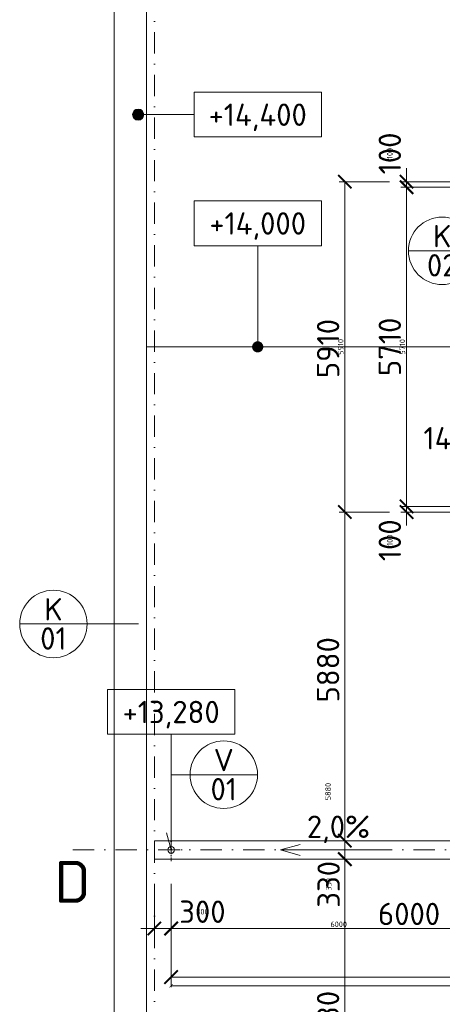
# Model space of a CAD drawing. Header units: millimetres. Extents: x -916886 to 3713765, y -2985421 to 1675785.
# Tile 87 of 256: x 3589 to 11155, y 192539 to 210153. Entities that reach past the tile are written whole.
import ezdxf
from ezdxf.enums import TextEntityAlignment as Align

# ---------------------------------------------------------------- set-up
doc = ezdxf.new("R2010")
doc.units = ezdxf.units.MM
doc.linetypes.add('CENTERX2', pattern=[101.6, 63.5, -12.7, 12.7, -12.7])
doc.linetypes.add('DASHDOT', pattern=[25.4, 12.7, -6.35, 0, -6.35])
doc.layers.get('Defpoints').update_dxf_attribs({"color": 8})
for name, color, linetype, lineweight in [('A99_N_kce-pohl', 1, 'Continuous', 9), ('A99_N_koty-200', 5, 'Continuous', 5), ('A99_N_koty-200 @ 200', 5, 'Continuous', 5), ('A99_N_koty-200 @ 50 (2)', 5, 'Continuous', 5), ('A99_N_koty-vysk', 160, 'Continuous', 9), ('A99_N_txt-popis-200', 240, 'Continuous', 5), ('A99_N_znaceni 200', 5, 'Continuous', 5), ('A99_S_osy', 1, 'CENTERX2', 5)]:
    doc.layers.add(name, color=color, linetype=linetype, lineweight=lineweight)
doc.styles.add('A99_kota', font='isocpeur.ttf', dxfattribs={"height": 2})
doc.styles.add('A99_popis', font='isocpeur.ttf')
doc.styles.add('ad_popis 100', font='isocpeur.ttf', dxfattribs={"height": 200})
doc.dimstyles.new('A99_kota_200 new', dxfattribs={"dimscale": 200, "dimtxt": 2, "dimasz": 1.2, "dimexe": 0.5, "dimexo": 1.5, "dimgap": 0.5, "dimtad": 1, "dimdec": 0, "dimzin": 3, "dimdsep": 46, "dimtxsty": 'A99_kota', "dimblk": 'ARCHTICK', "dimcen": 2.5, "dimazin": 2, "dimtfac": 0.75, "dimtdec": 0, "dimtix": 1, "dimtmove": 2, "dimatfit": 0, "dimfxl": 0, "dimtolj": 1, "dimtzin": 0, "dimlwd": 5, "dimlwe": 5, "dimarcsym": 0})

# ---------------------------------------------------------------- blocks, each defined once
blk = doc.blocks.new('_ArchTick')
at = {"color": 0, "linetype": 'ByBlock', "const_width": 0.15}
blk.add_lwpolyline([(-0.5, -0.5), (0.5, 0.5)], dxfattribs=at)
blk = doc.blocks.new('*D3053')
at = {"layer": 'A99_N_koty-200', "color": 0, "linetype": 'Continuous', "lineweight": 5, "transparency": 16777216}
for p, q in [((10210, 207255), (9310, 207255)), ((9410, 201345), (9410, 207255)), ((10210, 201345), (9310, 201345))]:
    blk.add_line(p, q, dxfattribs=at)
at = {"layer": 'Defpoints', "color": 0, "linetype": 'Continuous', "lineweight": 0, "transparency": 16777216}
for p in [(9410, 207255), (11930, 207255), (11930, 201345)]:
    blk.add_point(p, dxfattribs=at)
at = {"layer": 'A99_N_koty-200', "color": 0, "linetype": 'Continuous', "lineweight": 5, "transparency": 16777216, "xscale": 240, "yscale": 240, "zscale": 240}
for p, rotation in [((9410, 207255), 90), ((9410, 201345), 270)]:
    blk.add_blockref('_ArchTick', p, dxfattribs=dict(at, rotation=rotation))
at = {"layer": 'A99_N_koty-200', "color": 0, "linetype": 'Continuous', "transparency": 16777216, "insert": (9110, 204270), "char_height": 400, "attachment_point": 5, "rotation": 90, "style": 'A99_kota'}
blk.add_mtext('\\A1;5910', dxfattribs=at)
blk = doc.blocks.new('*D3054')
at = {"layer": 'A99_N_koty-200', "color": 0, "linetype": 'Continuous', "lineweight": 5, "transparency": 16777216}
for p, q in [((9610, 207255), (9385, 207255)), ((9410, 201345), (9410, 207255)), ((9610, 201345), (9385, 201345))]:
    blk.add_line(p, q, dxfattribs=at)
at = {"layer": 'Defpoints', "color": 0, "linetype": 'Continuous', "lineweight": 0, "transparency": 16777216}
for p in [(9410, 207255), (11930, 207255), (11930, 201345)]:
    blk.add_point(p, dxfattribs=at)
at = {"layer": 'A99_N_koty-200', "color": 0, "linetype": 'Continuous', "lineweight": 5, "transparency": 16777216, "xscale": 60, "yscale": 60, "zscale": 60}
for p, rotation in [((9410, 207255), 90), ((9410, 201345), 270)]:
    blk.add_blockref('_ArchTick', p, dxfattribs=dict(at, rotation=rotation))
at = {"layer": 'A99_N_koty-200', "color": 0, "linetype": 'Continuous', "transparency": 16777216, "insert": (9335, 204300), "char_height": 100, "attachment_point": 5, "rotation": 90, "style": 'A99_kota'}
blk.add_mtext('\\A1;5910', dxfattribs=at)
blk = doc.blocks.new('*U47')
at = {"color": 0, "linetype": 'ByBlock'}
blk.add_line((0, -2), (-5, -2), dxfattribs=at)
blk.add_lwpolyline([(0, -4), (11.4, -4), (11.4, 0), (0, 0)], close=True, dxfattribs=at)
at = {"color": 0, "linetype": 'ByBlock', "ltscale": 200, "const_width": 0.5}
blk.add_lwpolyline([(-5.25, -2, -1), (-4.75, -2, -1)], format="xyb", close=True, dxfattribs=at)
at = {"color": 0, "linetype": 'ByBlock'}
blk.add_circle((-5, -2), 0.5, dxfattribs=at)
at = {"color": 0, "linetype": 'ByBlock', "style": 'A99_kota'}
for tag, p in [('VYSKA', (5.7, -2.241)), ('VYSKA_POPIS1', (5.7, -6.041)), ('VYSKA_POPIS2', (5.9, -9.541)), ('VYSKA_POPIS3', (5.9, -13.041))]:
    blk.add_attdef(tag, text='', height=2, dxfattribs=at).set_placement(p, align=Align.MIDDLE)
blk = doc.blocks.new('*U48')
at = {"color": 0, "linetype": 'ByBlock'}
blk.add_line((5.7, -4), (5.7, -13.05), dxfattribs=at)
blk.add_lwpolyline([(0, -4), (11.4, -4), (11.4, 0), (0, 0)], close=True, dxfattribs=at)
at = {"color": 0, "linetype": 'ByBlock', "ltscale": 200, "const_width": 0.5}
blk.add_lwpolyline([(5.7, -13.3, -1), (5.7, -12.8, -1)], format="xyb", close=True, dxfattribs=at)
at = {"color": 0, "linetype": 'ByBlock', "style": 'A99_kota'}
for tag, p in [('VYSKA', (5.7, -2.241)), ('VYSKA_POPIS1', (5.7, -6.041)), ('VYSKA_POPIS2', (5.9, -9.541)), ('VYSKA_POPIS3', (5.9, -13.041))]:
    blk.add_attdef(tag, text='', height=2, dxfattribs=at).set_placement(p, align=Align.MIDDLE)
blk = doc.blocks.new('*D3062')
at = {"layer": 'A99_N_koty-200', "color": 0, "linetype": 'Continuous', "lineweight": 5, "transparency": 16777216}
for p, q in [((10210, 201345), (9310, 201345)), ((9410, 195465), (9410, 201345)), ((9410, 195465), (9310, 195465))]:
    blk.add_line(p, q, dxfattribs=at)
at = {"layer": 'Defpoints', "color": 0, "linetype": 'Continuous', "lineweight": 0, "transparency": 16777216}
for p in [(9410, 201345), (11955, 201345), (9410, 195465)]:
    blk.add_point(p, dxfattribs=at)
at = {"layer": 'A99_N_koty-200', "color": 0, "linetype": 'Continuous', "lineweight": 5, "transparency": 16777216, "xscale": 240, "yscale": 240, "zscale": 240}
for p, rotation in [((9410, 201345), 89.9999999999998), ((9410, 195465), 269.9999999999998)]:
    blk.add_blockref('_ArchTick', p, dxfattribs=dict(at, rotation=rotation))
at = {"layer": 'A99_N_koty-200', "color": 0, "linetype": 'Continuous', "transparency": 16777216, "insert": (9110, 198522.5), "char_height": 400, "attachment_point": 5, "rotation": 90, "style": 'A99_kota'}
blk.add_mtext('\\A1;5880', dxfattribs=at)
blk = doc.blocks.new('*D3063')
at = {"layer": 'A99_N_koty-200', "color": 0, "linetype": 'Continuous', "lineweight": 5, "transparency": 16777216}
for p, q in [((9610, 201345), (9385, 201345)), ((9410, 195465), (9410, 201345)), ((9410, 195465), (9385, 195465))]:
    blk.add_line(p, q, dxfattribs=at)
at = {"layer": 'Defpoints', "color": 0, "linetype": 'Continuous', "lineweight": 0, "transparency": 16777216}
for p in [(9410, 201345), (11955, 201345), (9410, 195465)]:
    blk.add_point(p, dxfattribs=at)
at = {"layer": 'A99_N_koty-200', "color": 0, "linetype": 'Continuous', "lineweight": 5, "transparency": 16777216, "xscale": 60, "yscale": 60, "zscale": 60}
for p, rotation in [((9410, 201345), 89.9999999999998), ((9410, 195465), 269.9999999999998)]:
    blk.add_blockref('_ArchTick', p, dxfattribs=dict(at, rotation=rotation))
at = {"layer": 'A99_N_koty-200', "color": 0, "linetype": 'Continuous', "transparency": 16777216, "insert": (9110, 196345), "char_height": 100, "attachment_point": 5, "rotation": 90, "style": 'A99_kota'}
blk.add_mtext('\\A1;5880', dxfattribs=at)
blk = doc.blocks.new('*D3065')
at = {"layer": 'A99_N_koty-200', "color": 0, "linetype": 'Continuous', "lineweight": 5, "transparency": 16777216}
for p, q in [((11315, 207155), (10415, 207155)), ((10515, 207155), (10515, 201445)), ((11315, 201445), (10415, 201445))]:
    blk.add_line(p, q, dxfattribs=at)
at = {"layer": 'Defpoints', "color": 0, "linetype": 'Continuous', "lineweight": 0, "transparency": 16777216}
for p in [(11790, 207155), (10515, 201445), (11930, 201445)]:
    blk.add_point(p, dxfattribs=at)
at = {"layer": 'A99_N_koty-200', "color": 0, "linetype": 'Continuous', "lineweight": 5, "transparency": 16777216, "xscale": 240, "yscale": 240, "zscale": 240}
for p, rotation in [((10515, 207155), 90), ((10515, 201445), 270)]:
    blk.add_blockref('_ArchTick', p, dxfattribs=dict(at, rotation=rotation))
at = {"layer": 'A99_N_koty-200', "color": 0, "linetype": 'Continuous', "transparency": 16777216, "insert": (10215, 204300), "char_height": 400, "attachment_point": 5, "rotation": 90, "style": 'A99_kota'}
blk.add_mtext('\\A1;5710', dxfattribs=at)
blk = doc.blocks.new('*D3066')
at = {"layer": 'A99_N_koty-200', "color": 0, "linetype": 'Continuous', "lineweight": 5, "transparency": 16777216}
for p, q in [((10715, 207155), (10490, 207155)), ((10515, 207155), (10515, 201445)), ((10715, 201445), (10490, 201445))]:
    blk.add_line(p, q, dxfattribs=at)
at = {"layer": 'Defpoints', "color": 0, "linetype": 'Continuous', "lineweight": 0, "transparency": 16777216}
for p in [(11790, 207155), (10515, 201445), (11930, 201445)]:
    blk.add_point(p, dxfattribs=at)
at = {"layer": 'A99_N_koty-200', "color": 0, "linetype": 'Continuous', "lineweight": 5, "transparency": 16777216, "xscale": 60, "yscale": 60, "zscale": 60}
for p, rotation in [((10515, 207155), 90), ((10515, 201445), 270)]:
    blk.add_blockref('_ArchTick', p, dxfattribs=dict(at, rotation=rotation))
at = {"layer": 'A99_N_koty-200', "color": 0, "linetype": 'Continuous', "transparency": 16777216, "insert": (10440, 204300), "char_height": 100, "attachment_point": 5, "rotation": 90, "style": 'A99_kota'}
blk.add_mtext('\\A1;5710', dxfattribs=at)
blk = doc.blocks.new('*D3068')
at = {"layer": 'A99_N_koty-200', "color": 0, "linetype": 'Continuous', "lineweight": 5, "transparency": 16777216}
for p, q in [((10515, 201445), (10515, 201685)), ((11315, 201445), (10415, 201445)), ((11315, 201345), (10415, 201345)), ((10515, 201445), (10515, 201345)), ((10515, 201345), (10515, 201105))]:
    blk.add_line(p, q, dxfattribs=at)
at = {"layer": 'Defpoints', "color": 0, "linetype": 'Continuous', "lineweight": 0, "transparency": 16777216}
for p in [(10515, 201345), (11930, 201445), (11930, 201345)]:
    blk.add_point(p, dxfattribs=at)
at = {"layer": 'A99_N_koty-200', "color": 0, "linetype": 'Continuous', "lineweight": 5, "transparency": 16777216, "xscale": 240, "yscale": 240, "zscale": 240}
for p, rotation in [((10515, 201445), 270), ((10515, 201345), 90)]:
    blk.add_blockref('_ArchTick', p, dxfattribs=dict(at, rotation=rotation))
at = {"layer": 'A99_N_koty-200', "color": 0, "linetype": 'Continuous', "transparency": 16777216, "insert": (10215, 200840), "char_height": 400, "attachment_point": 5, "rotation": 90, "style": 'A99_kota'}
blk.add_mtext('\\A1;100', dxfattribs=at)
blk = doc.blocks.new('*D3069')
at = {"layer": 'A99_N_koty-200', "color": 0, "linetype": 'Continuous', "lineweight": 5, "transparency": 16777216}
for p, q in [((10715, 201445), (10490, 201445)), ((10715, 201345), (10490, 201345)), ((10515, 201445), (10515, 201505)), ((10515, 201445), (10515, 201345)), ((10515, 201345), (10515, 201285))]:
    blk.add_line(p, q, dxfattribs=at)
at = {"layer": 'Defpoints', "color": 0, "linetype": 'Continuous', "lineweight": 0, "transparency": 16777216}
for p in [(10515, 201345), (11930, 201445), (11930, 201345)]:
    blk.add_point(p, dxfattribs=at)
at = {"layer": 'A99_N_koty-200', "color": 0, "linetype": 'Continuous', "lineweight": 5, "transparency": 16777216, "xscale": 60, "yscale": 60, "zscale": 60}
for p, rotation in [((10515, 201445), 270), ((10515, 201345), 90)]:
    blk.add_blockref('_ArchTick', p, dxfattribs=dict(at, rotation=rotation))
at = {"layer": 'A99_N_koty-200', "color": 0, "linetype": 'Continuous', "transparency": 16777216, "insert": (10215, 200840), "char_height": 100, "attachment_point": 5, "rotation": 90, "style": 'A99_kota'}
blk.add_mtext('\\A1;100', dxfattribs=at)
blk = doc.blocks.new('*D3071')
at = {"layer": 'A99_N_koty-200', "color": 0, "linetype": 'Continuous', "lineweight": 5, "transparency": 16777216}
for p, q in [((10515, 207255), (10515, 207495)), ((11315, 207255), (10415, 207255)), ((11315, 207155), (10415, 207155)), ((10515, 207155), (10515, 207255)), ((10515, 207155), (10515, 206915))]:
    blk.add_line(p, q, dxfattribs=at)
at = {"layer": 'Defpoints', "color": 0, "linetype": 'Continuous', "lineweight": 0, "transparency": 16777216}
for p in [(10515, 207255), (11790, 207155), (11930, 207255)]:
    blk.add_point(p, dxfattribs=at)
at = {"layer": 'A99_N_koty-200', "color": 0, "linetype": 'Continuous', "lineweight": 5, "transparency": 16777216, "xscale": 240, "yscale": 240, "zscale": 240}
for p, rotation in [((10515, 207255), 270), ((10515, 207155), 90)]:
    blk.add_blockref('_ArchTick', p, dxfattribs=dict(at, rotation=rotation))
at = {"layer": 'A99_N_koty-200', "color": 0, "linetype": 'Continuous', "transparency": 16777216, "insert": (10215, 207760), "char_height": 400, "attachment_point": 5, "rotation": 90, "style": 'A99_kota'}
blk.add_mtext('\\A1;100', dxfattribs=at)
blk = doc.blocks.new('*D3072')
at = {"layer": 'A99_N_koty-200', "color": 0, "linetype": 'Continuous', "lineweight": 5, "transparency": 16777216}
for p, q in [((10715, 207255), (10490, 207255)), ((10715, 207155), (10490, 207155)), ((10515, 207255), (10515, 207315)), ((10515, 207155), (10515, 207255)), ((10515, 207155), (10515, 207095))]:
    blk.add_line(p, q, dxfattribs=at)
at = {"layer": 'Defpoints', "color": 0, "linetype": 'Continuous', "lineweight": 0, "transparency": 16777216}
for p in [(10515, 207255), (11790, 207155), (11930, 207255)]:
    blk.add_point(p, dxfattribs=at)
at = {"layer": 'A99_N_koty-200', "color": 0, "linetype": 'Continuous', "lineweight": 5, "transparency": 16777216, "xscale": 60, "yscale": 60, "zscale": 60}
for p, rotation in [((10515, 207255), 270), ((10515, 207155), 90)]:
    blk.add_blockref('_ArchTick', p, dxfattribs=dict(at, rotation=rotation))
at = {"layer": 'A99_N_koty-200', "color": 0, "linetype": 'Continuous', "transparency": 16777216, "insert": (10215, 207760), "char_height": 100, "attachment_point": 5, "rotation": 90, "style": 'A99_kota'}
blk.add_mtext('\\A1;100', dxfattribs=at)
blk = doc.blocks.new('*D3116')
at = {"layer": 'A99_N_koty-200', "color": 0, "linetype": 'Continuous', "lineweight": 5, "transparency": 16777216}
for p, q in [((11790, 202365), (11790, 202465)), ((11930, 202365), (11930, 202465)), ((11790, 202365), (11550, 202365)), ((11790, 202365), (11930, 202365)), ((11930, 202365), (12170, 202365))]:
    blk.add_line(p, q, dxfattribs=at)
at = {"layer": 'Defpoints', "color": 0, "linetype": 'Continuous', "lineweight": 0, "transparency": 16777216}
for p in [(11790, 202365), (11930, 202365), (11930, 202365)]:
    blk.add_point(p, dxfattribs=at)
at = {"layer": 'A99_N_koty-200', "color": 0, "linetype": 'Continuous', "lineweight": 5, "transparency": 16777216, "xscale": 240, "yscale": 240, "zscale": 240}
blk.add_blockref('_ArchTick', (11790, 202365), dxfattribs=at)
at = {"layer": 'A99_N_koty-200', "color": 0, "linetype": 'Continuous', "lineweight": 5, "transparency": 16777216, "xscale": 240, "yscale": 240, "zscale": 240, "rotation": 180}
blk.add_blockref('_ArchTick', (11930, 202365), dxfattribs=at)
at = {"layer": 'A99_N_koty-200', "color": 0, "linetype": 'Continuous', "transparency": 16777216, "insert": (11205, 202665), "char_height": 400, "attachment_point": 5, "style": 'A99_kota'}
blk.add_mtext('\\A1;140', dxfattribs=at)
blk = doc.blocks.new('*D3117')
at = {"layer": 'A99_N_koty-200', "color": 0, "linetype": 'Continuous', "lineweight": 5, "transparency": 16777216}
for p, q in [((11790, 202365), (11790, 202390)), ((11930, 202365), (11930, 202390)), ((11790, 202365), (11730, 202365)), ((11790, 202365), (11930, 202365)), ((11930, 202365), (11990, 202365))]:
    blk.add_line(p, q, dxfattribs=at)
at = {"layer": 'Defpoints', "color": 0, "linetype": 'Continuous', "lineweight": 0, "transparency": 16777216}
for p in [(11790, 202365), (11930, 202365), (11930, 202365)]:
    blk.add_point(p, dxfattribs=at)
at = {"layer": 'A99_N_koty-200', "color": 0, "linetype": 'Continuous', "lineweight": 5, "transparency": 16777216, "xscale": 60, "yscale": 60, "zscale": 60}
blk.add_blockref('_ArchTick', (11790, 202365), dxfattribs=at)
at = {"layer": 'A99_N_koty-200', "color": 0, "linetype": 'Continuous', "lineweight": 5, "transparency": 16777216, "xscale": 60, "yscale": 60, "zscale": 60, "rotation": 180}
blk.add_blockref('_ArchTick', (11930, 202365), dxfattribs=at)
at = {"layer": 'A99_N_koty-200', "color": 0, "linetype": 'Continuous', "transparency": 16777216, "insert": (12410, 202665), "char_height": 100, "attachment_point": 5, "style": 'A99_kota'}
blk.add_mtext('\\A1;140', dxfattribs=at)
blk = doc.blocks.new('*U62')
at = {"color": 0, "linetype": 'ByBlock'}
for p, q in [((5.7, -4), (5.7, -14.35)), ((5.7, -14.35), (5.286, -12.805))]:
    blk.add_line(p, q, dxfattribs=at)
blk.add_lwpolyline([(0, -4), (11.4, -4), (11.4, 0), (0, 0)], close=True, dxfattribs=at)
at = {"color": 0, "linetype": 'ByBlock', "style": 'A99_kota'}
for tag, p in [('VYSKA', (5.7, -2.241)), ('VYSKA_POPIS1', (5.7, -6.041)), ('VYSKA_POPIS2', (5.9, -9.541)), ('VYSKA_POPIS3', (5.9, -13.041))]:
    blk.add_attdef(tag, text='', height=2, dxfattribs=at).set_placement(p, align=Align.MIDDLE)
blk = doc.blocks.new('*D3558')
at = {"layer": 'A99_N_koty-200', "color": 0, "linetype": 'Continuous', "lineweight": 5, "transparency": 16777216}
for p, q in [((6000, 194695), (6000, 193795)), ((6300, 194695), (6300, 193795)), ((6000, 193895), (5760, 193895)), ((6000, 193895), (6300, 193895)), ((6300, 193895), (6540, 193895))]:
    blk.add_line(p, q, dxfattribs=at)
at = {"layer": 'Defpoints', "color": 0, "linetype": 'Continuous', "lineweight": 0, "transparency": 16777216}
for p in [(6000, 195180), (6300, 195300), (6300, 193895)]:
    blk.add_point(p, dxfattribs=at)
at = {"layer": 'A99_N_koty-200', "color": 0, "linetype": 'Continuous', "lineweight": 5, "transparency": 16777216, "xscale": 240, "yscale": 240, "zscale": 240}
blk.add_blockref('_ArchTick', (6000, 193895), dxfattribs=at)
at = {"layer": 'A99_N_koty-200', "color": 0, "linetype": 'Continuous', "lineweight": 5, "transparency": 16777216, "xscale": 240, "yscale": 240, "zscale": 240, "rotation": 180}
blk.add_blockref('_ArchTick', (6300, 193895), dxfattribs=at)
at = {"layer": 'A99_N_koty-200', "color": 0, "linetype": 'Continuous', "transparency": 16777216, "insert": (6860, 194195), "char_height": 400, "attachment_point": 5, "style": 'A99_kota'}
blk.add_mtext('\\A1;300', dxfattribs=at)
blk = doc.blocks.new('*D3559')
at = {"layer": 'A99_N_koty-200', "color": 0, "linetype": 'Continuous', "lineweight": 5, "transparency": 16777216}
for p, q in [((6000, 194095), (6000, 193870)), ((6300, 194095), (6300, 193870)), ((6000, 193895), (5940, 193895)), ((6000, 193895), (6300, 193895)), ((6300, 193895), (6360, 193895))]:
    blk.add_line(p, q, dxfattribs=at)
at = {"layer": 'Defpoints', "color": 0, "linetype": 'Continuous', "lineweight": 0, "transparency": 16777216}
for p in [(6000, 195180), (6300, 195300), (6300, 193895)]:
    blk.add_point(p, dxfattribs=at)
at = {"layer": 'A99_N_koty-200', "color": 0, "linetype": 'Continuous', "lineweight": 5, "transparency": 16777216, "xscale": 60, "yscale": 60, "zscale": 60}
blk.add_blockref('_ArchTick', (6000, 193895), dxfattribs=at)
at = {"layer": 'A99_N_koty-200', "color": 0, "linetype": 'Continuous', "lineweight": 5, "transparency": 16777216, "xscale": 60, "yscale": 60, "zscale": 60, "rotation": 180}
blk.add_blockref('_ArchTick', (6300, 193895), dxfattribs=at)
at = {"layer": 'A99_N_koty-200', "color": 0, "linetype": 'Continuous', "transparency": 16777216, "insert": (6860, 194195), "char_height": 100, "attachment_point": 5, "style": 'A99_kota'}
blk.add_mtext('\\A1;300', dxfattribs=at)
blk = doc.blocks.new('*D3561')
at = {"layer": 'A99_N_koty-200', "color": 0, "linetype": 'Continuous', "lineweight": 5, "transparency": 16777216}
for p, q in [((6300, 193825), (6300, 192925)), ((18300, 193825), (18300, 192925)), ((6300, 193025), (18300, 193025))]:
    blk.add_line(p, q, dxfattribs=at)
at = {"layer": 'Defpoints', "color": 0, "linetype": 'Continuous', "lineweight": 0, "transparency": 16777216}
for p in [(6300, 195300), (18300, 195300), (18300, 193025)]:
    blk.add_point(p, dxfattribs=at)
at = {"layer": 'A99_N_koty-200', "color": 0, "linetype": 'Continuous', "lineweight": 5, "transparency": 16777216, "xscale": 240, "yscale": 240, "zscale": 240, "rotation": 180}
blk.add_blockref('_ArchTick', (6300, 193025), dxfattribs=at)
at = {"layer": 'A99_N_koty-200', "color": 0, "linetype": 'Continuous', "lineweight": 5, "transparency": 16777216, "xscale": 240, "yscale": 240, "zscale": 240}
blk.add_blockref('_ArchTick', (18300, 193025), dxfattribs=at)
at = {"layer": 'A99_N_koty-200', "color": 0, "linetype": 'Continuous', "transparency": 16777216, "insert": (12300, 193325), "char_height": 400, "attachment_point": 5, "style": 'A99_kota'}
blk.add_mtext('\\A1;12000', dxfattribs=at)
blk = doc.blocks.new('*D3562')
at = {"layer": 'A99_N_koty-200', "color": 0, "linetype": 'Continuous', "lineweight": 5, "transparency": 16777216}
for p, q in [((6300, 193070), (6300, 192845)), ((18300, 193070), (18300, 192845)), ((6300, 192870), (18300, 192870))]:
    blk.add_line(p, q, dxfattribs=at)
at = {"layer": 'Defpoints', "color": 0, "linetype": 'Continuous', "lineweight": 0, "transparency": 16777216}
for p in [(6300, 195300), (18300, 195300), (18300, 192870)]:
    blk.add_point(p, dxfattribs=at)
at = {"layer": 'A99_N_koty-200', "color": 0, "linetype": 'Continuous', "lineweight": 5, "transparency": 16777216, "xscale": 60, "yscale": 60, "zscale": 60, "rotation": 180}
blk.add_blockref('_ArchTick', (6300, 192870), dxfattribs=at)
at = {"layer": 'A99_N_koty-200', "color": 0, "linetype": 'Continuous', "lineweight": 5, "transparency": 16777216, "xscale": 60, "yscale": 60, "zscale": 60}
blk.add_blockref('_ArchTick', (18300, 192870), dxfattribs=at)
at = {"layer": 'A99_N_koty-200', "color": 0, "linetype": 'Continuous', "transparency": 16777216, "insert": (12300, 192945), "char_height": 100, "attachment_point": 5, "style": 'A99_kota'}
blk.add_mtext('\\A1;12000', dxfattribs=at)
blk = doc.blocks.new('*D3564')
at = {"layer": 'A99_N_koty-200', "color": 0, "linetype": 'Continuous', "lineweight": 5, "transparency": 16777216}
for p, q in [((6300, 194390), (6300, 193795)), ((12300, 194390), (12300, 193795)), ((6300, 193895), (9940, 193895)), ((12300, 193895), (11180, 193895))]:
    blk.add_line(p, q, dxfattribs=at)
at = {"layer": 'Defpoints', "color": 0, "linetype": 'Continuous', "lineweight": 0, "transparency": 16777216}
for p in [(6300, 194690), (12300, 194690), (12300, 193895)]:
    blk.add_point(p, dxfattribs=at)
at = {"layer": 'A99_N_koty-200', "color": 0, "linetype": 'Continuous', "lineweight": 5, "transparency": 16777216, "xscale": 240, "yscale": 240, "zscale": 240, "rotation": 180}
blk.add_blockref('_ArchTick', (6300, 193895), dxfattribs=at)
at = {"layer": 'A99_N_koty-200', "color": 0, "linetype": 'Continuous', "lineweight": 5, "transparency": 16777216, "xscale": 240, "yscale": 240, "zscale": 240}
blk.add_blockref('_ArchTick', (12300, 193895), dxfattribs=at)
at = {"layer": 'A99_N_koty-200', "color": 0, "linetype": 'Continuous', "transparency": 16777216, "insert": (10560, 194155), "char_height": 400, "attachment_point": 5, "style": 'A99_kota'}
blk.add_mtext('\\A1;6000', dxfattribs=at)
blk = doc.blocks.new('*D3565')
at = {"layer": 'A99_N_koty-200', "color": 0, "linetype": 'Continuous', "lineweight": 5, "transparency": 16777216}
for p, q in [((6300, 194095), (6300, 193870)), ((12300, 194095), (12300, 193870)), ((6300, 193895), (12300, 193895))]:
    blk.add_line(p, q, dxfattribs=at)
at = {"layer": 'Defpoints', "color": 0, "linetype": 'Continuous', "lineweight": 0, "transparency": 16777216}
for p in [(6300, 194690), (12300, 194690), (12300, 193895)]:
    blk.add_point(p, dxfattribs=at)
at = {"layer": 'A99_N_koty-200', "color": 0, "linetype": 'Continuous', "lineweight": 5, "transparency": 16777216, "xscale": 60, "yscale": 60, "zscale": 60, "rotation": 180}
blk.add_blockref('_ArchTick', (6300, 193895), dxfattribs=at)
at = {"layer": 'A99_N_koty-200', "color": 0, "linetype": 'Continuous', "lineweight": 5, "transparency": 16777216, "xscale": 60, "yscale": 60, "zscale": 60}
blk.add_blockref('_ArchTick', (12300, 193895), dxfattribs=at)
at = {"layer": 'A99_N_koty-200', "color": 0, "linetype": 'Continuous', "transparency": 16777216, "insert": (9300, 193970), "char_height": 100, "attachment_point": 5, "style": 'A99_kota'}
blk.add_mtext('\\A1;6000', dxfattribs=at)
blk = doc.blocks.new('*U20')
at = {"color": 0, "linetype": 'ByBlock'}
blk.add_line((-3.02, 0), (3.02, 0), dxfattribs=at)
blk.add_circle((0, 0), 3.02, dxfattribs=at)
at = {"color": 0, "linetype": 'ByBlock', "style": 'A99_popis'}
for tag, p in [('KATEGORIE', (0, 1.31)), ('PRVEK', (0, -1.298))]:
    blk.add_attdef(tag, text='', height=2, dxfattribs=at).set_placement(p, align=Align.MIDDLE_CENTER)
blk = doc.blocks.new('*D4050')
at = {"layer": 'A99_N_koty-200', "color": 0, "linetype": 'Continuous', "lineweight": 5, "transparency": 16777216}
for p, q in [((9410, 195465), (9410, 195705)), ((9410, 195465), (9510, 195465)), ((9410, 195465), (9410, 195135)), ((9410, 195135), (9510, 195135)), ((9410, 195135), (9410, 194895))]:
    blk.add_line(p, q, dxfattribs=at)
at = {"layer": 'Defpoints', "color": 0, "linetype": 'Continuous', "lineweight": 0, "transparency": 16777216}
for p in [(9410, 195465), (9410, 195135), (9410, 195135)]:
    blk.add_point(p, dxfattribs=at)
at = {"layer": 'A99_N_koty-200', "color": 0, "linetype": 'Continuous', "lineweight": 5, "transparency": 16777216, "xscale": 240, "yscale": 240, "zscale": 240}
for p, rotation in [((9410, 195465), 270), ((9410, 195135), 90)]:
    blk.add_blockref('_ArchTick', p, dxfattribs=dict(at, rotation=rotation))
at = {"layer": 'A99_N_koty-200', "color": 0, "linetype": 'Continuous', "transparency": 16777216, "insert": (9120, 194685), "char_height": 400, "attachment_point": 5, "rotation": 90, "style": 'A99_kota'}
blk.add_mtext('\\A1;330', dxfattribs=at)
blk = doc.blocks.new('*D4051')
at = {"layer": 'A99_N_koty-200', "color": 0, "linetype": 'Continuous', "lineweight": 5, "transparency": 16777216}
for p, q in [((9410, 195465), (9410, 195525)), ((9410, 195465), (9435, 195465)), ((9410, 195465), (9410, 195135)), ((9410, 195135), (9435, 195135)), ((9410, 195135), (9410, 195075))]:
    blk.add_line(p, q, dxfattribs=at)
at = {"layer": 'Defpoints', "color": 0, "linetype": 'Continuous', "lineweight": 0, "transparency": 16777216}
for p in [(9410, 195465), (9410, 195135), (9410, 195135)]:
    blk.add_point(p, dxfattribs=at)
at = {"layer": 'A99_N_koty-200', "color": 0, "linetype": 'Continuous', "lineweight": 5, "transparency": 16777216, "xscale": 60, "yscale": 60, "zscale": 60}
for p, rotation in [((9410, 195465), 270), ((9410, 195135), 90)]:
    blk.add_blockref('_ArchTick', p, dxfattribs=dict(at, rotation=rotation))
at = {"layer": 'A99_N_koty-200', "color": 0, "linetype": 'Continuous', "transparency": 16777216, "insert": (9120, 194685), "char_height": 100, "attachment_point": 5, "rotation": 90, "style": 'A99_kota'}
blk.add_mtext('\\A1;330', dxfattribs=at)
blk = doc.blocks.new('*D4053')
at = {"layer": 'A99_N_koty-200', "color": 0, "linetype": 'Continuous', "lineweight": 5, "transparency": 16777216}
for p, q in [((9410, 195135), (9510, 195135)), ((9410, 195135), (9410, 189255)), ((9410, 189255), (9510, 189255))]:
    blk.add_line(p, q, dxfattribs=at)
at = {"layer": 'Defpoints', "color": 0, "linetype": 'Continuous', "lineweight": 0, "transparency": 16777216}
for p in [(9410, 195135), (9410, 189255), (9410, 189255)]:
    blk.add_point(p, dxfattribs=at)
at = {"layer": 'A99_N_koty-200', "color": 0, "linetype": 'Continuous', "lineweight": 5, "transparency": 16777216, "xscale": 240, "yscale": 240, "zscale": 240}
for p, rotation in [((9410, 195135), 90), ((9410, 189255), 270)]:
    blk.add_blockref('_ArchTick', p, dxfattribs=dict(at, rotation=rotation))
at = {"layer": 'A99_N_koty-200', "color": 0, "linetype": 'Continuous', "transparency": 16777216, "insert": (9110, 192195), "char_height": 400, "attachment_point": 5, "rotation": 90, "style": 'A99_kota'}
blk.add_mtext('\\A1;5880', dxfattribs=at)
blk = doc.blocks.new('*D4054')
at = {"layer": 'A99_N_koty-200', "color": 0, "linetype": 'Continuous', "lineweight": 5, "transparency": 16777216}
for p, q in [((9410, 195135), (9435, 195135)), ((9410, 195135), (9410, 189255)), ((9410, 189255), (9435, 189255))]:
    blk.add_line(p, q, dxfattribs=at)
at = {"layer": 'Defpoints', "color": 0, "linetype": 'Continuous', "lineweight": 0, "transparency": 16777216}
for p in [(9410, 195135), (9410, 189255), (9410, 189255)]:
    blk.add_point(p, dxfattribs=at)
at = {"layer": 'A99_N_koty-200', "color": 0, "linetype": 'Continuous', "lineweight": 5, "transparency": 16777216, "xscale": 60, "yscale": 60, "zscale": 60}
for p, rotation in [((9410, 195135), 90), ((9410, 189255), 270)]:
    blk.add_blockref('_ArchTick', p, dxfattribs=dict(at, rotation=rotation))
at = {"layer": 'A99_N_koty-200', "color": 0, "linetype": 'Continuous', "transparency": 16777216, "insert": (9335, 192195), "char_height": 100, "attachment_point": 5, "rotation": 90, "style": 'A99_kota'}
blk.add_mtext('\\A1;5880', dxfattribs=at)
blk = doc.blocks.new('*U4740')
at = {"layer": 'A99_N_koty-200 @ 200', "linetype": 'Continuous'}
dim = blk.add_linear_dim(base=(9410, 207255), p1=(11930, 201345), p2=(11930, 207255), angle=90, dimstyle='A99_kota_200 new', override={"dimscale": 200, "dimtix": 1, "dimtofl": 1, "dimtmove": 2, "dimatfit": 0}, dxfattribs=at)
dim.commit()
dim.dimension.update_dxf_attribs({"geometry": '*D3053', "text_midpoint": (9110, 204270), "dimtype": 128})
at = {"layer": 'A99_N_koty-200 @ 50 (2)', "linetype": 'Continuous'}
dim = blk.add_linear_dim(base=(9410, 207255), p1=(11930, 201345), p2=(11930, 207255), angle=90, dimstyle='A99_kota_200 new', override={"dimscale": 50, "dimtix": 1, "dimtofl": 1, "dimtmove": 2, "dimatfit": 0}, dxfattribs=at)
dim.commit()
dim.dimension.update_dxf_attribs({"geometry": '*D3054', "text_midpoint": (9335, 204300)})
blk = doc.blocks.new('*U4743')
at = {"layer": 'A99_N_koty-200 @ 200', "linetype": 'Continuous'}
dim = blk.add_linear_dim(base=(9410, 201345), p1=(9410, 195465), p2=(11955, 201345), angle=90, dimstyle='A99_kota_200 new', override={"dimscale": 200, "dimtix": 1, "dimtofl": 1, "dimtmove": 2, "dimatfit": 0}, dxfattribs=at)
dim.commit()
dim.dimension.update_dxf_attribs({"geometry": '*D3062', "text_midpoint": (9110, 198522.5), "dimtype": 128})
at = {"layer": 'A99_N_koty-200 @ 50 (2)', "linetype": 'Continuous'}
dim = blk.add_linear_dim(base=(9410, 201345), p1=(9410, 195465), p2=(11955, 201345), angle=90, dimstyle='A99_kota_200 new', override={"dimscale": 50, "dimtix": 1, "dimtofl": 1, "dimtmove": 2, "dimatfit": 0}, dxfattribs=at)
dim.commit()
dim.dimension.update_dxf_attribs({"geometry": '*D3063', "text_midpoint": (9110, 196345), "dimtype": 128})
blk = doc.blocks.new('*U4744')
at = {"layer": 'A99_N_koty-200 @ 200', "linetype": 'Continuous'}
dim = blk.add_linear_dim(base=(10515, 201445), p1=(11790, 207155), p2=(11930, 201445), angle=90, dimstyle='A99_kota_200 new', override={"dimscale": 200, "dimtix": 1, "dimtofl": 1, "dimtmove": 2, "dimatfit": 0}, dxfattribs=at)
dim.commit()
dim.dimension.update_dxf_attribs({"geometry": '*D3065', "text_midpoint": (10215, 204300)})
at = {"layer": 'A99_N_koty-200 @ 50 (2)', "linetype": 'Continuous'}
dim = blk.add_linear_dim(base=(10515, 201445), p1=(11790, 207155), p2=(11930, 201445), angle=90, dimstyle='A99_kota_200 new', override={"dimscale": 50, "dimtix": 1, "dimtofl": 1, "dimtmove": 2, "dimatfit": 0}, dxfattribs=at)
dim.commit()
dim.dimension.update_dxf_attribs({"geometry": '*D3066', "text_midpoint": (10440, 204300)})
blk = doc.blocks.new('*U4745')
at = {"layer": 'A99_N_koty-200 @ 200', "linetype": 'Continuous'}
dim = blk.add_linear_dim(base=(10515, 201345), p1=(11930, 201445), p2=(11930, 201345), angle=90, dimstyle='A99_kota_200 new', override={"dimscale": 200, "dimtix": 1, "dimtofl": 1, "dimtmove": 2, "dimatfit": 0}, dxfattribs=at)
dim.commit()
dim.dimension.update_dxf_attribs({"geometry": '*D3068', "text_midpoint": (10215, 200840), "dimtype": 128})
at = {"layer": 'A99_N_koty-200 @ 50 (2)', "linetype": 'Continuous'}
dim = blk.add_linear_dim(base=(10515, 201345), p1=(11930, 201445), p2=(11930, 201345), angle=90, dimstyle='A99_kota_200 new', override={"dimscale": 50, "dimtix": 1, "dimtofl": 1, "dimtmove": 2, "dimatfit": 0}, dxfattribs=at)
dim.commit()
dim.dimension.update_dxf_attribs({"geometry": '*D3069', "text_midpoint": (10215, 200840), "dimtype": 128})
blk = doc.blocks.new('*U4746')
at = {"layer": 'A99_N_koty-200 @ 200', "linetype": 'Continuous'}
dim = blk.add_linear_dim(base=(10515, 207255), p1=(11790, 207155), p2=(11930, 207255), angle=270, dimstyle='A99_kota_200 new', override={"dimscale": 200, "dimtix": 1, "dimtofl": 1, "dimtmove": 2, "dimatfit": 0}, dxfattribs=at)
dim.commit()
dim.dimension.update_dxf_attribs({"geometry": '*D3071', "text_midpoint": (10215, 207760), "dimtype": 128})
at = {"layer": 'A99_N_koty-200 @ 50 (2)', "linetype": 'Continuous'}
dim = blk.add_linear_dim(base=(10515, 207255), p1=(11790, 207155), p2=(11930, 207255), angle=270, dimstyle='A99_kota_200 new', override={"dimscale": 50, "dimtix": 1, "dimtofl": 1, "dimtmove": 2, "dimatfit": 0}, dxfattribs=at)
dim.commit()
dim.dimension.update_dxf_attribs({"geometry": '*D3072', "text_midpoint": (10215, 207760), "dimtype": 128})
blk = doc.blocks.new('*U4761')
at = {"layer": 'A99_N_koty-200 @ 200', "linetype": 'Continuous'}
dim = blk.add_linear_dim(base=(11930, 202365), p1=(11790, 202365), p2=(11930, 202365), dimstyle='A99_kota_200 new', override={"dimscale": 200, "dimtix": 1, "dimtofl": 1, "dimtmove": 2, "dimatfit": 0}, dxfattribs=at)
dim.commit()
dim.dimension.update_dxf_attribs({"geometry": '*D3116', "text_midpoint": (11205, 202665), "dimtype": 128})
at = {"layer": 'A99_N_koty-200 @ 50 (2)', "linetype": 'Continuous'}
dim = blk.add_linear_dim(base=(11930, 202365), p1=(11790, 202365), p2=(11930, 202365), dimstyle='A99_kota_200 new', override={"dimscale": 50, "dimtix": 1, "dimtofl": 1, "dimtmove": 2, "dimatfit": 0}, dxfattribs=at)
dim.commit()
dim.dimension.update_dxf_attribs({"geometry": '*D3117', "text_midpoint": (12410, 202665), "dimtype": 128})
blk = doc.blocks.new('*U4870')
at = {"layer": 'A99_N_koty-200 @ 200', "linetype": 'Continuous'}
dim = blk.add_linear_dim(base=(6300, 193895), p1=(6000, 195180), p2=(6300, 195300), dimstyle='A99_kota_200 new', override={"dimscale": 200, "dimtix": 1, "dimtofl": 1, "dimtmove": 2, "dimatfit": 0}, dxfattribs=at)
dim.commit()
dim.dimension.update_dxf_attribs({"geometry": '*D3558', "text_midpoint": (6860, 194195), "dimtype": 128})
at = {"layer": 'A99_N_koty-200 @ 50 (2)', "linetype": 'Continuous'}
dim = blk.add_linear_dim(base=(6300, 193895), p1=(6000, 195180), p2=(6300, 195300), dimstyle='A99_kota_200 new', override={"dimscale": 50, "dimtix": 1, "dimtofl": 1, "dimtmove": 2, "dimatfit": 0}, dxfattribs=at)
dim.commit()
dim.dimension.update_dxf_attribs({"geometry": '*D3559', "text_midpoint": (6860, 194195), "dimtype": 128})
blk = doc.blocks.new('*U4871')
at = {"layer": 'A99_N_koty-200 @ 200', "linetype": 'Continuous'}
dim = blk.add_linear_dim(base=(18300, 193025), p1=(6300, 195300), p2=(18300, 195300), dimstyle='A99_kota_200 new', override={"dimscale": 200, "dimtix": 1, "dimtofl": 1, "dimtmove": 2, "dimatfit": 0}, dxfattribs=at)
dim.commit()
dim.dimension.update_dxf_attribs({"geometry": '*D3561', "text_midpoint": (12300, 193325)})
at = {"layer": 'A99_N_koty-200 @ 50 (2)', "linetype": 'Continuous'}
dim = blk.add_linear_dim(base=(18300, 192870), p1=(6300, 195300), p2=(18300, 195300), dimstyle='A99_kota_200 new', override={"dimscale": 50, "dimtix": 1, "dimtofl": 1, "dimtmove": 2, "dimatfit": 0}, dxfattribs=at)
dim.commit()
dim.dimension.update_dxf_attribs({"geometry": '*D3562', "text_midpoint": (12300, 192945)})
blk = doc.blocks.new('*U4872')
at = {"layer": 'A99_N_koty-200 @ 200', "linetype": 'Continuous'}
dim = blk.add_linear_dim(base=(12300, 193895), p1=(6300, 194690), p2=(12300, 194690), dimstyle='A99_kota_200 new', override={"dimscale": 200, "dimtix": 1, "dimtofl": 1, "dimtmove": 2, "dimatfit": 0}, dxfattribs=at)
dim.commit()
dim.dimension.update_dxf_attribs({"geometry": '*D3564', "text_midpoint": (10560, 194155), "dimtype": 128})
at = {"layer": 'A99_N_koty-200 @ 50 (2)', "linetype": 'Continuous'}
dim = blk.add_linear_dim(base=(12300, 193895), p1=(6300, 194690), p2=(12300, 194690), dimstyle='A99_kota_200 new', override={"dimscale": 50, "dimtix": 1, "dimtofl": 1, "dimtmove": 2, "dimatfit": 0}, dxfattribs=at)
dim.commit()
dim.dimension.update_dxf_attribs({"geometry": '*D3565', "text_midpoint": (9300, 193970)})
blk = doc.blocks.new('*U5041')
at = {"layer": 'A99_N_koty-200 @ 200', "linetype": 'Continuous'}
dim = blk.add_linear_dim(base=(9410, 195135), p1=(9410, 195465), p2=(9410, 195135), angle=90, dimstyle='A99_kota_200 new', override={"dimscale": 200, "dimtix": 1, "dimtofl": 1, "dimtmove": 2, "dimatfit": 0}, dxfattribs=at)
dim.commit()
dim.dimension.update_dxf_attribs({"geometry": '*D4050', "text_midpoint": (9120, 194685), "dimtype": 128})
at = {"layer": 'A99_N_koty-200 @ 50 (2)', "linetype": 'Continuous'}
dim = blk.add_linear_dim(base=(9410, 195135), p1=(9410, 195465), p2=(9410, 195135), angle=90, dimstyle='A99_kota_200 new', override={"dimscale": 50, "dimtix": 1, "dimtofl": 1, "dimtmove": 2, "dimatfit": 0}, dxfattribs=at)
dim.commit()
dim.dimension.update_dxf_attribs({"geometry": '*D4051', "text_midpoint": (9120, 194685), "dimtype": 128})
blk = doc.blocks.new('*U5042')
at = {"layer": 'A99_N_koty-200 @ 200', "linetype": 'Continuous'}
dim = blk.add_linear_dim(base=(9410, 189255), p1=(9410, 195135), p2=(9410, 189255), angle=90, dimstyle='A99_kota_200 new', override={"dimscale": 200, "dimtix": 1, "dimtofl": 1, "dimtmove": 2, "dimatfit": 0}, dxfattribs=at)
dim.commit()
dim.dimension.update_dxf_attribs({"geometry": '*D4053', "text_midpoint": (9110, 192195)})
at = {"layer": 'A99_N_koty-200 @ 50 (2)', "linetype": 'Continuous'}
dim = blk.add_linear_dim(base=(9410, 189255), p1=(9410, 195135), p2=(9410, 189255), angle=90, dimstyle='A99_kota_200 new', override={"dimscale": 50, "dimtix": 1, "dimtofl": 1, "dimtmove": 2, "dimatfit": 0}, dxfattribs=at)
dim.commit()
dim.dimension.update_dxf_attribs({"geometry": '*D4054', "text_midpoint": (9335, 192195)})

msp = doc.modelspace()

# ---------------------------------------------------------------- linework, layer by layer
at = {"layer": 'A99_N_kce-pohl', "color": 7, "linetype": 'Continuous', "lineweight": 9}
msp.add_lwpolyline([(5280, 231650), (5280, 176350), (7180, 176350), (7180, 174440)], dxfattribs=at)
at = {"layer": 'A99_N_kce-pohl', "linetype": 'Continuous', "lineweight": 9}
for points in [[(5860, 176350), (5860, 231650)], [(11790, 204300), (5860, 204300)]]:
    msp.add_lwpolyline(points, dxfattribs=at)
at = {"layer": 'A99_N_kce-pohl', "color": 1, "linetype": 'Continuous', "ltscale": 25}
msp.add_lwpolyline([(150690, 195135), (150690, 195465), (6000, 195465), (6000, 195135)], close=True, dxfattribs=at)
at = {"layer": 'A99_N_kce-pohl', "linetype": 'DASHDOT', "lineweight": 5, "ltscale": 5}
for points in [[(6300, 195100), (6300, 195500)], [(6100, 195300), (6500, 195300)]]:
    msp.add_lwpolyline(points, dxfattribs=at)
at = {"layer": 'A99_N_kce-pohl', "linetype": 'Continuous'}
msp.add_circle((6300, 195300), 60, dxfattribs=at)
at = {"layer": 'A99_N_koty-vysk'}
for points in [[(8260, 195300), (8610, 195400)], [(8260, 195300), (10260, 195300)], [(8260, 195300), (8610, 195200)]]:
    msp.add_lwpolyline(points, dxfattribs=at)
at = {"layer": 'A99_N_znaceni 200', "lineweight": 5}
msp.add_lwpolyline([(4796.9, 199342.5), (5715.1, 199342.5)], dxfattribs=at)
at = {"layer": 'A99_N_znaceni 200'}
msp.add_lwpolyline([(6638.5, 196646.5), (6300, 196646.5)], dxfattribs=at)
at = {"layer": 'A99_S_osy', "linetype": 'DASHDOT', "lineweight": 5, "ltscale": 30}
for points in [[(6000, 264800), (6000, 175600)], [(176395, 195300), (4375, 195300)]]:
    msp.add_lwpolyline(points, dxfattribs=at)

# ---------------------------------------------------------------- block references
at = {"layer": 'A99_N_koty-200', "color": 4, "linetype": 'Continuous', "lineweight": 0}
for name in ['*U4746', '*U4740', '*U4744', '*U4761', '*U4745', '*U4743', '*U5041', '*U4870', '*U4871', '*U5042', '*U4872']:
    msp.add_blockref(name, (0, 0), dxfattribs=at)
at = {"layer": 'A99_N_koty-vysk', "xscale": 200, "yscale": 200, "zscale": 200}
for name, p, values in [('*U47', (6710, 208855), {'VYSKA': '+14,400'}), ('*U48', (6710, 206910), {'VYSKA': '+14,000'}), ('*U62', (5160, 198170), {'VYSKA': '+13,280'})]:
    msp.add_blockref(name, p, dxfattribs=at).add_auto_attribs(values)
at = {"layer": 'A99_N_znaceni 200', "xscale": 200, "yscale": 200, "zscale": 200}
for p, values in [((11152.5, 206018.5), {'KATEGORIE': 'K', 'PRVEK': '02'}), ((4192.9, 199342.5), {'KATEGORIE': 'K', 'PRVEK': '01'}), ((7242.5, 196646.5), {'KATEGORIE': 'V', 'PRVEK': '01'})]:
    msp.add_blockref('*U20', p, dxfattribs=at).add_auto_attribs(values)

# ---------------------------------------------------------------- texts
at = {"layer": 'A99_N_koty-vysk', "insert": (8730, 195915), "char_height": 400, "attachment_point": 1, "style": 'ad_popis 100'}
msp.add_mtext_dynamic_manual_height_columns('2,0%', width=673.852, gutter_width=2000, heights=[0], dxfattribs=at)
at = {"layer": 'A99_N_txt-popis-200', "color": 1, "lineweight": 0, "insert": (4211.5, 195105), "char_height": 750, "attachment_point": 1, "style": 'ad_popis 100', "bg_fill": 3, "box_fill_scale": 1, "bg_fill_color": 256, "bg_fill_transparency": 0}
msp.add_mtext_dynamic_manual_height_columns('D', width=832.5, gutter_width=1000, heights=[0], dxfattribs=at)

doc.saveas('drawing.dxf')
